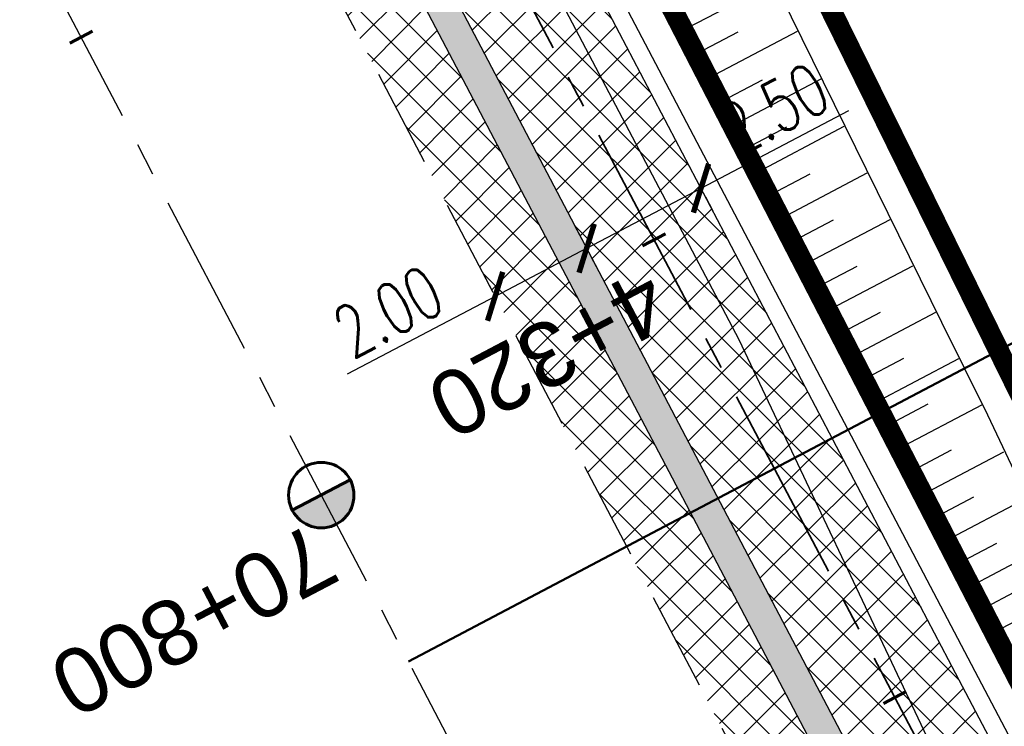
# Model space of a CAD drawing. Header units: metres. Extents: x 7529682 to 7533711, y 5721195 to 5727842.
# Tile 10 of 232: x 7531714 to 7531733, y 5723971 to 5723985. Entities that reach past the tile are written whole.
import ezdxf

# ---------------------------------------------------------------- set-up
doc = ezdxf.new("R2010")
doc.units = ezdxf.units.M
doc.header["$PDMODE"] = 1
doc.header["$PDSIZE"] = 0.3
for name, pattern in [('817-dzialki-09-05-04$0$HIDDEN', [0.375, 0.25, -0.125]), ('ACAD_ISO05W100', [33, 24, -3, 0, -3, 0, -3]), ('CENTER', [50.800000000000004, 31.75, -6.35, 6.35, -6.35]), ('CENTER2', [28.575000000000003, 19.05, -3.175, 3.175, -3.175]), ('HIDDEN', [9.524999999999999, 6.35, -3.175])]:
    doc.linetypes.add(name, pattern=pattern)
for name, color, linetype in [('C-DROGI-SYTUACJA', 7, 'Continuous'), ('C-DROGI-SYTUACJA-ETYKIETY', 7, 'Continuous'), ('D-hatch-pobocza', 131, 'Continuous'), ('D-pobocza', 60, 'Continuous'), ('D-skarpa', 2, 'Continuous'), ('D-skarpa-kreskowanie', 2, 'Continuous'), ('D-wymiary', 1, 'Continuous')]:
    doc.layers.add(name, color=color, linetype=linetype)
for name, color, linetype, lineweight in [('D-bariera-uliczna-typu-B-01', 1, 'FENCELINE1', 30), ('D-krawędzie', 3, 'Continuous', 30), ('D-obrzeża', 2, 'Continuous', 30), ('D-oś', 10, 'CENTER', 30), ('D-pas-drogowy', 7, 'ACAD_ISO05W100', 50), ('Sieci-KD-proj', 4, 'KANDESZCZ_X2', 30)]:
    doc.layers.add(name, color=color, linetype=linetype, lineweight=lineweight)
for name, color, linetype, lineweight, true_color in [('D-hatch-ciag-pieszo-rowerowy', 7, 'Continuous', 13, 0xff9f80), ('D-LR-etap-III', 7, '817-dzialki-09-05-04$0$HIDDEN', 50, 0x00008f), ('D-przekroje-pop', 7, 'Continuous', 50, 0x000099), ('D-ścieki', 7, 'Continuous', 30, 0x0544ff)]:
    doc.layers.add(name, color=color, linetype=linetype, lineweight=lineweight, true_color=true_color)
doc.layers.add('poprzeczki', color=7, linetype='Continuous', true_color=0x0000c7)
doc.styles.add('DIMTEXT', font='simplex.shx', dxfattribs={"width": 0.7})
doc.styles.get("Standard").update_dxf_attribs({"font": 'arial.ttf'})
doc.linetypes.add('FENCELINE1', pattern='A,6.35,-2.54,[133,ltypeshp.shx,S=2.54,R=0,X=-2.54,Y=0],-2.54,25.4', length=36.83)
doc.linetypes.add('KANDESZCZ_X2', pattern='A,4.366477,-0.326302,["kd",DIMTEXT,S=1.28,R=0,X=0,Y=-0.405864],-2.036296,4.465198', length=11.194273)
doc.dimstyles.new('500', dxfattribs={"dimtxt": 1, "dimasz": 0.6999999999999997, "dimexe": 0.2, "dimexo": 0.5, "dimgap": 0.2, "dimtad": 1, "dimrnd": 0.005, "dimzin": 0, "dimdsep": 46, "dimtxsty": 'DIMTEXT', "dimblk": 'ARCHTICK', "dimcen": 0, "dimclrd": 256, "dimclre": 256, "dimclrt": 2, "dimadec": 5, "dimazin": 0, "dimtfac": 1, "dimtofl": 0, "dimtmove": 0, "dimatfit": 3, "dimfxl": 1, "dimtolj": 1, "dimtzin": 0, "dimlwd": -1, "dimlwe": -1, "dimarcsym": 0})
pattern_1 = [(45, (0, 0), (-0.3367596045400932, 0.3367596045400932), []), (135, (0, 0), (-0.3367596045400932, -0.3367596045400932), [])]

# ---------------------------------------------------------------- blocks, each defined once
blk = doc.blocks.new('kilometraz')
at = {"linetype": 'ByBlock', "lineweight": -2}
blk.add_hatch(color=0, dxfattribs=at).paths.add_polyline_path([(0, -0.28125, 0.4142135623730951), (0.28125, 0, 0.4142135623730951), (0, 0.28125)])
at = {"color": 0, "linetype": 'ByBlock', "lineweight": -2}
blk.add_line((0, 0.28125), (0, -0.28125), dxfattribs=at)
blk.add_circle((0, 0), 0.28125, dxfattribs=at)
blk = doc.blocks.new('AeccTickLine')
at = {"color": 0, "linetype": 'ByBlock', "lineweight": -2}
blk.add_line((0, 1), (-3.673819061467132e-16, -1), dxfattribs=at)
blk = doc.blocks.new('_ArchTick')
at = {"color": 0, "linetype": 'ByBlock', "const_width": 0.15}
blk.add_lwpolyline([(-0.5, -0.5), (0.5, 0.5)], dxfattribs=at)
blk = doc.blocks.new('*D80')
at = {"layer": 'D-wymiary', "transparency": 16777216}
for p, q in [((7531724.379916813, 5723980.946295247), (7531724.51943945, 5723980.680713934)), ((7531724.61245454, 5723980.503659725), (7531722.84191245, 5723979.57350882)), ((7531722.609374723, 5723980.016144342), (7531722.74889736, 5723979.750563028)), ((7531722.84191245, 5723979.57350882), (7531719.979536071, 5723978.069764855))]:
    blk.add_line(p, q, dxfattribs=at)
at = {"layer": 'Defpoints', "color": 0, "transparency": 16777216}
for p in [(7531724.61245454, 5723980.503659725), (7531722.84191245, 5723979.57350882), (7531722.84191245, 5723979.57350882)]:
    blk.add_point(p, dxfattribs=at)
at = {"layer": 'D-wymiary', "transparency": 16777216, "xscale": 0.6999999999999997, "yscale": 0.6999999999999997, "zscale": 0.6999999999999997}
for p, rotation in [((7531724.61245454, 5723980.503659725), 27.71510533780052), ((7531722.84191245, 5723979.57350882), 207.7151053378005)]:
    blk.add_blockref('_ArchTick', p, dxfattribs=dict(at, rotation=rotation))
at = {"layer": 'D-wymiary', "color": 2, "transparency": 16777216, "insert": (7531720.775326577, 5723979.27855016), "char_height": 1, "attachment_point": 5, "rotation": 27.71510533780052, "style": 'DIMTEXT'}
blk.add_mtext('\\A1;2.00', dxfattribs=at)
blk = doc.blocks.new('*D90')
at = {"layer": 'D-wymiary', "linetype": 'ByBlock', "transparency": 16777216}
for p, q in [((7531726.824206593, 5723981.665599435), (7531729.686582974, 5723983.169343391)), ((7531724.61245454, 5723980.503659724), (7531726.824206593, 5723981.665599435)), ((7531727.056744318, 5723981.222963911), (7531726.917221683, 5723981.488545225)), ((7531724.844992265, 5723980.061024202), (7531724.705469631, 5723980.326605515))]:
    blk.add_line(p, q, dxfattribs=at)
at = {"layer": 'Defpoints', "color": 0, "linetype": 'ByBlock', "transparency": 16777216}
for p in [(7531726.824206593, 5723981.665599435), (7531726.824206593, 5723981.665599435), (7531724.61245454, 5723980.503659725)]:
    blk.add_point(p, dxfattribs=at)
at = {"layer": 'D-wymiary', "linetype": 'ByBlock', "transparency": 16777216, "xscale": 0.6999999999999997, "yscale": 0.6999999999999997, "zscale": 0.6999999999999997}
for p, rotation in [((7531726.824206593, 5723981.665599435), 27.715105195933), ((7531724.61245454, 5723980.503659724), 207.715105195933)]:
    blk.add_blockref('_ArchTick', p, dxfattribs=dict(at, rotation=rotation))
at = {"layer": 'D-wymiary', "color": 2, "linetype": 'ByBlock', "transparency": 16777216, "insert": (7531728.239686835, 5723983.199937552), "char_height": 1, "attachment_point": 5, "rotation": 27.715105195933, "style": 'DIMTEXT'}
blk.add_mtext('\\A1;2.50', dxfattribs=at)

msp = doc.modelspace()

# ---------------------------------------------------------------- hatches: boundary and pattern name
at = {"layer": 'D-hatch-ciag-pieszo-rowerowy'}
h = msp.add_hatch(dxfattribs=at)
h.set_pattern_fill('ANSI37', color=256, scale=0.15, style=0)
h.set_pattern_definition(pattern_1)
h.paths.add_polyline_path([(7531754.352047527, 5723930.752471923), (7531754.818989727, 5723928.453643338), (7531757.839022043, 5723926.144779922), (7531757.375388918, 5723928.427317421)])
h.paths.add_polyline_path([(7531731.714514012, 5723966.987520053), (7531733.968355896, 5723968.068213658), (7531731.88503071, 5723972.032321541), (7531724.978602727, 5723985.1787061), (7531720.608718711, 5723993.496779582), (7531717.725285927, 5723993.613384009), (7531728.065759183, 5723973.930294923)])
at = {"layer": 'D-hatch-pobocza'}
h = msp.add_hatch(dxfattribs=at)
h.set_pattern_fill('ANSI37', color=256, scale=0.15, style=0)
h.set_pattern_definition(pattern_1)
h.paths.add_polyline_path([(7531641.557825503, 5724137.251755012), (7531638.973820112, 5724135.895878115), (7531641.006768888, 5724132.021778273), (7531664.906257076, 5724087.616922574), (7531677.64401952, 5724064.785715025), (7531683.112433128, 5724054.988140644), (7531686.752875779, 5724048.180044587), (7531695.447538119, 5724031.696667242), (7531703.748818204, 5724015.917210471), (7531709.214143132, 5724005.513965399), (7531719.388607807, 5723986.14687362), (7531726.295217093, 5723973.000144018), (7531732.740794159, 5723960.735633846), (7531735.13, 5723956.19), (7531735.640456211, 5723955.218925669), (7531738.920835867, 5723952.151005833), (7531736.413235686, 5723957.004825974), (7531736.305660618, 5723956.961851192), (7531727.534596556, 5723973.651249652), (7531720.62798727, 5723986.797979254), (7531710.453522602, 5724006.165071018), (7531704.987823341, 5724016.569028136), (7531696.686186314, 5724032.349163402), (7531687.989321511, 5724048.836716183), (7531684.341062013, 5724055.659430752), (7531678.866615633, 5724065.467813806), (7531666.134017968, 5724088.289763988), (7531645.570935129, 5724126.495633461, -0.04489876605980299), (7531643.41488373, 5724131.53862466)])
at = {"layer": 'D-ścieki', "linetype": 'ByBlock', "true_color": 0x00cccc}
h = msp.add_hatch(color=132, dxfattribs=at)
edge = h.paths.add_edge_path()
edge.add_line((7531642.006493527, 5724137.812366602), (7531641.435825, 5724137.627082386))
edge.add_line((7531641.435825, 5724137.627082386), (7531643.414883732, 5724131.538624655))
edge.add_arc((7531672.516090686, 5724140.9979985), 30.5999999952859, 198.0067999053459, 208.2899328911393)
edge.add_line((7531645.57093513, 5724126.495633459), (7531666.134017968, 5724088.289763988))
edge.add_line((7531666.134017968, 5724088.289763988), (7531678.866615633, 5724065.467813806))
edge.add_line((7531678.866615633, 5724065.467813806), (7531684.341062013, 5724055.659430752))
edge.add_line((7531684.341062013, 5724055.659430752), (7531687.989321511, 5724048.836716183))
edge.add_line((7531687.989321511, 5724048.836716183), (7531696.686186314, 5724032.349163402))
edge.add_line((7531696.686186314, 5724032.349163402), (7531704.987823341, 5724016.569028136))
edge.add_line((7531704.987823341, 5724016.569028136), (7531710.453522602, 5724006.165071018))
edge.add_line((7531710.453522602, 5724006.165071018), (7531727.534596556, 5723973.651249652))
edge.add_line((7531727.534596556, 5723973.651249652), (7531736.305660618, 5723956.961851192))
edge.add_line((7531736.305660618, 5723956.961851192), (7531737.415830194, 5723957.405348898))
edge.add_line((7531737.415830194, 5723957.405348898), (7531737.20995598, 5723957.861526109))
edge.add_line((7531737.20995598, 5723957.861526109), (7531736.631995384, 5723957.63063868))
edge.add_line((7531736.631995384, 5723957.63063868), (7531728.065759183, 5723973.930294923))
edge.add_line((7531728.065759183, 5723973.930294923), (7531710.984685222, 5724006.444116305))
edge.add_line((7531710.984685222, 5724006.444116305), (7531705.518825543, 5724016.848378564))
edge.add_line((7531705.518825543, 5724016.848378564), (7531697.217035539, 5724032.628804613))
edge.add_line((7531697.217035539, 5724032.628804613), (7531688.519226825, 5724049.118146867))
edge.add_line((7531688.519226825, 5724049.118146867), (7531684.867617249, 5724055.947126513))
edge.add_line((7531684.867617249, 5724055.947126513), (7531679.390585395, 5724065.760141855))
edge.add_line((7531679.390585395, 5724065.760141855), (7531666.660201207, 5724088.578124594))
edge.add_line((7531666.660201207, 5724088.578124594), (7531646.099271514, 5724126.779993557))
edge.add_arc((7531672.516090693, 5724140.9979985), 30.00000000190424, 198.0067999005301, 208.2899328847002, ccw=False)
edge.add_line((7531643.985495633, 5724131.724102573), (7531642.01237679, 5724137.794286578))
edge.add_arc((7531613.48178165, 5724128.520390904), 29.99999999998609, 18.00679939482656, 18.04311184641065)

# ---------------------------------------------------------------- linework, layer by layer
at = {"layer": 'C-DROGI-SYTUACJA', "color": 10, "linetype": 'CENTER2', "lineweight": 35, "ltscale": 0.2}
msp.add_lwpolyline([(7531614.256663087, 5724194.442743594, -0.04259237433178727), (7531617.002724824, 5724190.14299819), (7531641.086772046, 5724144.244027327, -0.04226225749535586), (7531643.052354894, 5724139.578765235), (7531645.974061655, 5724130.590306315, 0.04489876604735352), (7531648.087837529, 5724125.646197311), (7531669.362691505, 5724086.1178688), (7531687.570882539, 5724053.485485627), (7531733.076127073, 5723967.06731419, 0.08906008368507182), (7531737.423082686, 5723961.49317242), (7531739.516334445, 5723959.616805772, -0.04859652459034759), (7531742.139793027, 5723956.760110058), (7531750.647625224, 5723945.469249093, -0.1118001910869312), (7531754.274373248, 5723937.414485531), (7531757.426190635, 5723921.897601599, 0.2009158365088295), (7531763.939597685, 5723912.314339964), (7531771.973882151, 5723907.081516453, -0.1312281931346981), (7531777.150318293, 5723901.326672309), (7531783.375044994, 5723889.119926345)], format="xyb", dxfattribs=at)
at = {"layer": 'D-bariera-uliczna-typu-B-01', "color": 160, "ltscale": 0.1, "true_color": 0x3d3dff, "flags": 128}
msp.add_lwpolyline([(7531734.96961638, 5723966.915378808), (7531732.194850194, 5723972.195146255), (7531725.288447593, 5723985.341482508), (7531715.113982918, 5724004.708574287), (7531709.648123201, 5724015.112836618), (7531701.344844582, 5724030.896093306), (7531692.642552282, 5724047.39393556), (7531688.975029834, 5724054.252674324), (7531683.485474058, 5724064.088128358), (7531670.765846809, 5724086.886830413), (7531650.215144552, 5724125.06969697, -0.04489876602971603), (7531648.302177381, 5724129.544115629), (7531645.094307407, 5724139.412938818)], format="xyb", dxfattribs=at)
at = {"layer": 'D-krawędzie', "linetype": 'HIDDEN', "ltscale": 0.3, "flags": 128}
msp.add_lwpolyline([(7530572.009999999, 5726166.06), (7530620.380949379, 5726072.761487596), (7530641.555222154, 5726032.007915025), (7530660.960861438, 5725995.070069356), (7530689.128213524, 5725941.540167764), (7530707.335918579, 5725907.031820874), (7530725.255781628, 5725873.092686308), (7530743.969545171, 5725837.653904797), (7530770.526708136, 5725787.119408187), (7530787.864146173, 5725754.266918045), (7530809.897571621, 5725712.541613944), (7530824.739035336, 5725684.389287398), (7530840.856259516, 5725653.693092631), (7530860.675070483, 5725616.154465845), (7530865.283000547, 5725607.394015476), (7530878.050274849, 5725583.079962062), (7530918.171722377, 5725507.178125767), (7530950.162943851, 5725446.305402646), (7530993.419108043, 5725364.264712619), (7531022.766433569, 5725308.719304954), (7531053.80955549, 5725249.872416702), (7531081.165622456, 5725197.874670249), (7531103.902359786, 5725154.540603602), (7531128.123220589, 5725108.448161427), (7531149.3, 5725068.249999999), (7531167.380094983, 5725033.766927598), (7531197.164745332, 5724976.987689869), (7531228.151004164, 5724918.034426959), (7531253.152837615, 5724870.491119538), (7531286.7961686, 5724806.653565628), (7531306.739858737, 5724768.664832), (7531335.094443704, 5724714.652299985), (7531357.3191504, 5724672.438740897), (7531373.644908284, 5724641.454376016), (7531392.161870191, 5724605.998675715), (7531418.480331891, 5724555.852756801), (7531439.726902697, 5724515.582472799), (7531468.399107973, 5724461.077223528), (7531491.782023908, 5724416.527754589), (7531531.990296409, 5724339.832565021), (7531557.226635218, 5724291.658956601), (7531569.851546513, 5724267.577443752), (7531591.375556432, 5724226.547822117), (7531610.003879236, 5724191.103071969), (7531616.882991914, 5724177.998849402), (7531629.984986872, 5724153.025496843), (7531641.006768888, 5724132.021778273), (7531664.906257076, 5724087.616922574), (7531677.64401952, 5724064.785715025), (7531683.112433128, 5724054.988140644), (7531686.752875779, 5724048.180044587), (7531695.447538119, 5724031.696667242), (7531703.748818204, 5724015.917210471), (7531709.214143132, 5724005.513965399), (7531719.388607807, 5723986.14687362), (7531726.295217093, 5723973.000144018), (7531732.740794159, 5723960.735633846), (7531735.13, 5723956.19)], dxfattribs=at)
at = {"layer": 'D-LR-etap-III', "ltscale": 10, "flags": 128}
msp.add_lwpolyline([(7531750.474471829, 5723895.103125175, 0.4, 0.4, 0), (7531750.505, 5723895.13, 0.4, 0.4, 0), (7531682.71, 5724022.92, 0.4, 0.4, 0), (7531619.177023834, 5724147.203692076, 0.4, 0.4, 0), (7531592.308960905, 5724198.48863389, 0.4, 0.4, 0), (7531553.263875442, 5724272.918564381, 0.4, 0.4, 0), (7531504.019999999, 5724366.79, 0.4, 0.4, 0), (7531482.09, 5724407.62, 0.4, 0.4, 0), (7531412.350402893, 5724541.182759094, 0.4, 0.4, 0), (7531388.463669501, 5724586.929768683, 0.4, 0.4, 0), (7531345.12, 5724669.94, 0.4, 0.4, 0), (7531127.66, 5725081.67, 0.4, 0.4, 0), (7531059.253139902, 5725211.040795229, 0.4, 0.4, 0), (7531008.007244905, 5725307.953830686, 0.4, 0.4, 0), (7530964.181635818, 5725390.835555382, 0.4, 0.4, 0), (7530914.557354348, 5725484.683561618, 0.4, 0.4, 0), (7530865.243241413, 5725577.493975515, 0.4, 0.4, 0), (7530840.085257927, 5725624.058651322, 0.4, 0.4, 0), (7530802.559525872, 5725694.924584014, 0.4, 0.4, 0), (7530755.54, 5725787.51, 0.4, 0.4, 0), (7530708.717810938, 5725876.303221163, 0.4, 0.4, 0), (7530695.12, 5725902.09, 0.4, 0.4, 0), (7530642.91397006, 5726001.07839487, 0.4, 0.4, 0), (7530634.934723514, 5726016.146615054, 0.4, 0.4, 0), (7530610.820000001, 5726061.929999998, 0.4, 0.4, 0), (7530610.820000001, 5726061.929999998, 0.4, 0.4, 0), (7530607.21, 5726063.51, 0.4, 0.4, 0), (7530597.42, 5726080.68, 0.4, 0.4, 0), (7530591.16, 5726088.44, 0.4, 0.4, 0), (7530581.28, 5726107.21, 0.4, 0.4, 0), (7530571.29, 5726130.56, 0.4, 0.4, 0), (7530549.554994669, 5726171.527317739, 0.4, 0.4, 0), (7530531.014309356, 5726206.473807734, 0.4, 0.4, 0), (7530516.461208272, 5726236.016618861, 0.4, 0.4, 0), (7530500.798929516, 5726266.141265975, 0.4, 0.4, 0), (7530491.349999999, 5726283.94, 0.4, 0.4, 0), (7530482.4, 5726303.41, 0.4, 0.4, 0), (7530482.4, 5726303.41, 0.4, 0.4, 0), (7530450.41, 5726357.28, 0.4, 0.4, 0), (7530397.759396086, 5726458.499907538, 0.4, 0.4, 0), (7530334.707815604, 5726583.664702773, 0.4, 0.4, 0), (7530303.939274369, 5726645.167943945, 0.4, 0.4, 0), (7530300.509779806, 5726651.777515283, 0.4, 0.4, 0), (7530289.213532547, 5726671.966724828, 0.4, 0.4, 0), (7530281.54, 5726685.57, 0.4, 0.4, 0), (7530261.37085633, 5726724.163374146, 0.4, 0.4, 0), (7530254.03, 5726738.21, 0.4, 0.4, 0), (7530197.219999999, 5726845.06, 0.4, 0.4, 0), (7530194.71, 5726849.15, 0.4, 0.4, 0), (7530195.92, 5726850.75, 0.4, 0.4, 0), (7530170.546669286, 5726892.961489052, 0.4, 0.4, 0), (7530143.174718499, 5726945.065838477, 0.4, 0.4, 0), (7530105.059999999, 5727018.32, 0.4, 0.4, 0), (7530100.059999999, 5727027.16, 0.4, 0.4, 0), (7530062.318670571, 5727099.625398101, 0.4, 0.4, 0), (7530015.378537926, 5727189.420463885, 0.4, 0.4, 0), (7529983.207960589, 5727250.206596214, 0.4, 0.4, 0), (7529953.284293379, 5727306.74720398, 0.4, 0.4, 0), (7529900.67053443, 5727406.15903814, 0.4, 0.4, 0), (7529890.630239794, 5727425.131178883, 0.4, 0.4, 0), (7529875.155383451, 5727454.426350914, 0.4, 0.4, 0), (7529857.560096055, 5727487.787346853, 0.4, 0.4, 0), (7529835.194401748, 5727530.19312405, 0.4, 0.4, 0), (7529811.740544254, 5727574.662079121, 0.4, 0.4, 0), (7529792.101859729, 5727611.922638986, 0.4, 0.4, 0), (7529768.066117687, 5727657.469613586, 0.4, 0.4, 0), (7529755.210566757, 5727682.131373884, 0.4, 0.4, 0), (7529753.309999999, 5727681.13, 0.4, 0.4, 0), (7529739.21, 5727707.77, 0.4, 0.4, 0), (7529735.394745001, 5727711.251990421, 0.4, 0.4, 0), (7529725.42, 5727730.2, 0.4, 0.4, 0), (7529723.55, 5727729.88, 0.4, 0.4, 0), (7529695.566668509, 5727782.932080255, 0.4, 0.4, 0), (7529717.67971874, 5727794.024357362, 0.4, 0.4, 0), (7529736.274870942, 5727758.647400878, 0.4, 0.4, 0), (7529736.274870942, 5727758.647400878, 0.4, 0.4, 0), (7529744.511003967, 5727750.406106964, 0.4, 0.4, 0), (7529744.511003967, 5727750.406106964, 0.4, 0.4, 0), (7529750.282568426, 5727738.549848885, 0.4, 0.4, 0), (7529777.108510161, 5727687.569424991, 0.4, 0.4, 0), (7529796.51537536, 5727651.329932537, 0.4, 0.4, 0), (7529814.937945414, 5727616.793170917, 0.4, 0.4, 0), (7529839.006722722, 5727572.303976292, 0.4, 0.4, 0), (7529860.617626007, 5727532.509108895, 0.4, 0.4, 0), (7529882.348967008, 5727491.504261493, 0.4, 0.4, 0), (7529904.865139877, 5727449.096370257, 0.4, 0.4, 0), (7529920.747384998, 5727418.884773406, 0.4, 0.4, 0), (7529946.676504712, 5727368.547487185, 0.4, 0.4, 0), (7529972.024701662, 5727320.573310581, 0.4, 0.4, 0), (7529987.740014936, 5727290.153392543, 0.4, 0.4, 0), (7529996.497385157, 5727273.661630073, 0.4, 0.4, 0), (7530017.541471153, 5727234.202689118, 0.4, 0.4, 0), (7530033.053657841, 5727204.864166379, 0.4, 0.4, 0), (7530051.622983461, 5727170.222745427, 0.4, 0.4, 0), (7530069.276612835, 5727137.015751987, 0.4, 0.4, 0), (7530089.385386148, 5727097.533639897, 0.4, 0.4, 0), (7530109.712512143, 5727060.746615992, 0.4, 0.4, 0), (7530136.769722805, 5727011.640131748, 0.4, 0.4, 0), (7530162.446686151, 5726962.743777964, 0.4, 0.4, 0), (7530187.674104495, 5726916.992101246, 0.4, 0.4, 0), (7530207.820739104, 5726879.335323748, 0.4, 0.4, 0), (7530230.625609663, 5726834.518686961, 0.4, 0.4, 0), (7530262.288093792, 5726776.61832811, 0.4, 0.4, 0), (7530277.509672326, 5726760.213143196, 0.4, 0.4, 0), (7530286.036865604, 5726744.106684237, 0.4, 0.4, 0), (7530288.097472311, 5726735.884066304, 0.4, 0.4, 0), (7530290.393870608, 5726725.046963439, 0.4, 0.4, 0), (7530296.17664807, 5726713.582980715, 0.4, 0.4, 0), (7530302.726195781, 5726701.18226779, 0.4, 0.4, 0), (7530325.685047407, 5726657.466383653, 0.4, 0.4, 0), (7530343.243978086, 5726623.648592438, 0.4, 0.4, 0), (7530360.229820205, 5726591.746871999, 0.4, 0.4, 0), (7530383.20855044, 5726548.059469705, 0.4, 0.4, 0), (7530406.017875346, 5726503.605514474, 0.4, 0.4, 0), (7530427.464919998, 5726462.620289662, 0.4, 0.4, 0), (7530447.9278544, 5726424.388014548, 0.4, 0.4, 0), (7530471.126878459, 5726379.920667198, 0.4, 0.4, 0), (7530490.501003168, 5726343.033350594, 0.4, 0.4, 0), (7530509.499458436, 5726306.733076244, 0.4, 0.4, 0), (7530529.890269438, 5726267.244072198, 0.4, 0.4, 0), (7530543.852446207, 5726238.990319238, 0.4, 0.4, 0), (7530554.808897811, 5726218.943990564, 0.4, 0.4, 0), (7530559.027108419, 5726212.223286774, 0.4, 0.4, 0), (7530563.060988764, 5726206.409670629, 0.4, 0.4, 0), (7530566.93354971, 5726200.463543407, 0.4, 0.4, 0), (7530569.771022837, 5726194.901501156, 0.4, 0.4, 0), (7530571.47319415, 5726191.282350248, 0.4, 0.4, 0), (7530572.839142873, 5726188.024533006, 0.4, 0.4, 0), (7530575.295071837, 5726182.034664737, 0.4, 0.4, 0), (7530579.736851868, 5726173.306070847, 0.4, 0.4, 0), (7530583.3, 5726167.41, 0.4, 0.4, 0), (7530593.4, 5726163.33, 0.4, 0.4, 0), (7530598.618375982, 5726155.264489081, 0.4, 0.4, 0), (7530608.258304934, 5726140.497132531, 0.4, 0.4, 0), (7530603.269999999, 5726136.83, 0.4, 0.4, 0), (7530606.53, 5726131.84, 0.4, 0.4, 0), (7530604.239057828, 5726124.21679044, 0.4, 0.4, 0), (7530605.847136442, 5726121.630127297, 0.4, 0.4, 0), (7530608.971611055, 5726116.164124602, 0.4, 0.4, 0), (7530618.114293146, 5726097.791111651, 0.4, 0.4, 0), (7530651.213125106, 5726034.959524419, 0.4, 0.4, 0), (7530670.243741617, 5725998.61095082, 0.4, 0.4, 0), (7530698.075474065, 5725945.952624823, 0.4, 0.4, 0), (7530716.505955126, 5725911.3051464, 0.4, 0.4, 0), (7530735.223454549, 5725875.667401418, 0.4, 0.4, 0), (7530752.504235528, 5725842.154920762, 0.4, 0.4, 0), (7530778.310652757, 5725793.501254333, 0.4, 0.4, 0), (7530797.499961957, 5725756.381811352, 0.4, 0.4, 0), (7530812.518974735, 5725728.28874362, 0.4, 0.4, 0), (7530820.039295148, 5725713.160404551, 0.4, 0.4, 0), (7530822.422446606, 5725710.193574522, 0.4, 0.4, 0), (7530833.154893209, 5725688.800634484, 0.4, 0.4, 0), (7530849.629354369, 5725656.158601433, 0.4, 0.4, 0), (7530867.98290276, 5725621.963939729, 0.4, 0.4, 0), (7530872.629809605, 5725612.88760475, 0.4, 0.4, 0), (7530880.354488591, 5725597.594500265, 0.4, 0.4, 0), (7530883.839446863, 5725593.389159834, 0.4, 0.4, 0), (7530891.782113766, 5725587.763349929, 0.4, 0.4, 0), (7530895.038670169, 5725584.280746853, 0.4, 0.4, 0), (7530897.033644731, 5725580.941110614, 0.4, 0.4, 0), (7530900.951646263, 5725579.945856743, 0.4, 0.4, 0), (7530904.80970798, 5725571.977328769, 0.4, 0.4, 0), (7530903.682362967, 5725568.566434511, 0.4, 0.4, 0), (7530908.900614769, 5725558.844845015, 0.4, 0.4, 0), (7530910.252030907, 5725545.671606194, 0.4, 0.4, 0), (7530912.872986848, 5725538.645543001, 0.4, 0.4, 0), (7530945.278171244, 5725478.464284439, 0.4, 0.4, 0), (7530959.692318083, 5725450.24628822, 0.4, 0.4, 0), (7531002.82670893, 5725368.192370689, 0.4, 0.4, 0), (7531044.703532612, 5725290.314293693, 0.4, 0.4, 0), (7531064.098839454, 5725253.212562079, 0.4, 0.4, 0), (7531083.010253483, 5725216.677517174, 0.4, 0.4, 0), (7531113.013137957, 5725158.465613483, 0.4, 0.4, 0), (7531137.364304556, 5725113.07076138, 0.4, 0.4, 0), (7531150.830830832, 5725086.711759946, 0.4, 0.4, 0), (7531159.745663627, 5725076.640848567, 0.4, 0.4, 0), (7531166.309999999, 5725074.58, 0.4, 0.4, 0), (7531172.29, 5725062.58, 0.4, 0.4, 0), (7531170.589828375, 5725055.605912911, 0.4, 0.4, 0), (7531173.732823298, 5725044.080706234, 0.4, 0.4, 0), (7531215.342008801, 5724964.859648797, 0.4, 0.4, 0), (7531238.054496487, 5724921.684649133, 0.4, 0.4, 0), (7531262.389821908, 5724875.282876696, 0.4, 0.4, 0), (7531295.587160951, 5724811.265731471, 0.4, 0.4, 0), (7531348.487908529, 5724712.362812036, 0.4, 0.4, 0), (7531363.740817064, 5724682.68394264, 0.4, 0.4, 0), (7531366.986905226, 5724675.865317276, 0.4, 0.4, 0), (7531382.541261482, 5724646.110625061, 0.4, 0.4, 0), (7531401.299165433, 5724610.874551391, 0.4, 0.4, 0), (7531428.964837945, 5724558.862274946, 0.4, 0.4, 0), (7531449.111202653, 5724520.397801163, 0.4, 0.4, 0), (7531477.292992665, 5724465.831467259, 0.4, 0.4, 0), (7531500.996290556, 5724421.112506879, 0.4, 0.4, 0), (7531512.121834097, 5724400.549045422, 0.4, 0.4, 0), (7531513.78163794, 5724396.757451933, 0.4, 0.4, 0), (7531526.32, 5724379.39, 0.4, 0.4, 0), (7531566.783642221, 5724302.73628205, 0.4, 0.4, 0), (7531578.579156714, 5724282.774819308, 0.4, 0.4, 0), (7531584.232619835, 5724273.111246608, 0.4, 0.4, 0), (7531590.109283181, 5724263.508189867, 0.4, 0.4, 0), (7531593.027899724, 5724258.771479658, 0.4, 0.4, 0), (7531595.711841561, 5724254.226824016, 0.4, 0.4, 0), (7531601.659976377, 5724243.898197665, 0.4, 0.4, 0), (7531606.097733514, 5724235.986407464, 0.4, 0.4, 0), (7531609.382207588, 5724230.799061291, 0.4, 0.4, 0), (7531611.580260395, 5724227.671180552, 0.4, 0.4, 0), (7531612.707802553, 5724225.86410867, 0.4, 0.4, 0), (7531618.665224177, 5724214.480919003, 0.4, 0.4, 0), (7531619.885522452, 5724212.333950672, 0.4, 0.4, 0), (7531620.931818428, 5724210.787064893, 0.4, 0.4, 0), (7531623.518605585, 5724207.111542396, 0.4, 0.4, 0), (7531626.143926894, 5724203.61306897, 0.4, 0.4, 0), (7531632.022984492, 5724196.485954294, 0.4, 0.4, 0), (7531653.949089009, 5724152.617641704, 0.4, 0.4, 0), (7531656.750690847, 5724143.103797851, 0.4, 0.4, 0), (7531659.61440691, 5724133.254504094, 0.4, 0.4, 0), (7531661.627147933, 5724128.646047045, 0.4, 0.4, 0.01093811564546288), (7531674.314987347, 5724101.43546424, 0.4, 0.4, 0), (7531685.137626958, 5724081.408252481, 0.4, 0.4, 0), (7531692.159945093, 5724066.277333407, 0.4, 0.4, 0), (7531699.662164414, 5724051.388120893, 0.4, 0.4, 0), (7531704.480624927, 5724040.808561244, 0.4, 0.4, 0), (7531704.480624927, 5724040.808561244, 0.4, 0.4, 0), (7531704.401251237, 5724037.368913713, 0.4, 0.4, 0), (7531720.383609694, 5724003.441317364, 0.4, 0.4, 0), (7531728.79890528, 5723986.206298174, 0.4, 0.4, 0), (7531733.237926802, 5723977.192631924, 0.4, 0.4, 0), (7531736.750027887, 5723969.505210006, 0.4, 0.4, 0), (7531737.336143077, 5723968.518916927, 0.4, 0.4, 0), (7531738.285051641, 5723967.699360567, 0.4, 0.4, 0), (7531742.180915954, 5723962.346428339, 0.4, 0.4, 0), (7531744.286141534, 5723958.615526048, 0.4, 0.4, 0), (7531755.393260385, 5723944.192617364, 0.4, 0.4, 0), (7531758.69, 5723936.76, 0.4, 0.4, 0), (7531780.08, 5723929.25, 0.4, 0.4, 0), (7531792.611989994, 5723906.337708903, 0.4, 0.4, 0), (7531792.611989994, 5723906.337708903, 0.4, 0.4, 0), (7531756.962094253, 5723883.055323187, 0.4, 0.4, 0), (7531750.46, 5723895.130000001, 0.4, 0.4, 0), (7531750.46, 5723895.130000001, 0, 0, 0)], format="xyseb", dxfattribs=at)
at = {"layer": 'D-obrzeża'}
msp.add_lwpolyline([(7531780.89415394, 5723900.508946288), (7531779.425246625, 5723903.067009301, 0.1186133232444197), (7531777.818070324, 5723904.766880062), (7531765.060392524, 5723913.076104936, -0.2009158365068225), (7531758.546985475, 5723922.659366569), (7531755.443017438, 5723937.940680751, 0.1118001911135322), (7531751.816269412, 5723945.995444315), (7531743.064820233, 5723957.609612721, 0.0485965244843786), (7531740.441361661, 5723960.466308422), (7531738.436547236, 5723962.263400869, -0.08926204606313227), (7531734.082128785, 5723967.851728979), (7531731.88503071, 5723972.032321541), (7531724.978602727, 5723985.1787061), (7531714.804138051, 5724004.545797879), (7531709.33827834, 5724014.950060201), (7531701.035182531, 5724030.73296927), (7531692.33344085, 5724047.229767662), (7531688.667872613, 5724054.084851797), (7531683.179854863, 5724063.917550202), (7531670.458906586, 5724086.71862006), (7531649.906948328, 5724124.903820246, -0.04489876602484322), (7531647.969320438, 5724129.435920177), (7531644.774618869, 5724139.264231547)], format="xyb", dxfattribs=at)
at = {"layer": 'D-oś', "ltscale": 0.1}
msp.add_lwpolyline([(7531812.380848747, 5723798.616780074), (7531655.397024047, 5724097.899918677), (7531637.916099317, 5724130.379189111), (7531626.885633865, 5724151.399455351), (7531613.784040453, 5724176.372042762), (7531606.905700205, 5724189.474794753), (7531588.276149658, 5724224.921883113), (7531566.751706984, 5724265.952329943), (7531554.126292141, 5724290.034803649), (7531528.890461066, 5724338.207443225), (7531488.682972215, 5724414.901138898), (7531465.30154836, 5724459.447768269)], dxfattribs=at)
at = {"layer": 'D-pas-drogowy', "ltscale": 0.2, "flags": 128}
msp.add_lwpolyline([(7531633.018560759, 5724182.834272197, 0.4, 0.4, 0), (7531617.558899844, 5724211.608162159, 0.4, 0.4, 0), (7531566.783642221, 5724302.73628205, 0.4, 0.4, 0), (7531538.419082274, 5724356.469679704, 0.4, 0.4, 0), (7531526.32, 5724379.39, 0.4, 0.4, 0), (7531516.102085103, 5724393.607319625, 0.4, 0.4, 0.001485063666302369), (7531513.78037409, 5724396.837773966, 0.4, 0.4, 0), (7531501.87, 5724413.41, 0.4, 0.4, 0), (7531474.926107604, 5724464.507896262, 0.4, 0.4, 0), (7531446.200436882, 5724518.992313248, 0.4, 0.4, 0), (7531424.962185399, 5724559.262257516, 0.4, 0.4, 0), (7531398.444460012, 5724609.565801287, 0.4, 0.4, 0), (7531379.647455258, 5724645.216004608, 0.4, 0.4, 0), (7531365.23, 5724672.56, 0.4, 0.4, 0), (7531341.305752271, 5724717.915356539, 0.4, 0.4, 0), (7531312.899996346, 5724771.788898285, 0.4, 0.4, 0), (7531292.590923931, 5724810.306502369, 0.4, 0.4, 0), (7531259.391619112, 5724873.271351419, 0.4, 0.4, 0), (7531233.740401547, 5724921.922582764, 0.4, 0.4, 0), (7531203.072738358, 5724980.092044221, 0.4, 0.4, 0), (7531173.471398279, 5725036.225177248, 0.4, 0.4, 0), (7531168.269999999, 5725046.09, 0.4, 0.4, 0), (7531172.29, 5725062.58, 0.4, 0.4, 0), (7531166.309999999, 5725074.58, 0.4, 0.4, 0), (7531150.32, 5725079.6, 0.4, 0.4, 0), (7531141.5, 5725096.43, 0.4, 0.4, 0), (7531109.311735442, 5725157.814415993, 0.4, 0.4, 0), (7531086.641300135, 5725201.047918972, 0.4, 0.4, 0), (7531059.198258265, 5725253.383662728, 0.4, 0.4, 0), (7531028.206828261, 5725312.48946212, 0.4, 0.4, 0), (7530999.104694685, 5725367.990143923, 0.4, 0.4, 0), (7530956.247527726, 5725449.724815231, 0.4, 0.4, 0), (7530924.397774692, 5725510.463768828, 0.4, 0.4, 0), (7530897.509999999, 5725561.74, 0.4, 0.4, 0), (7530894.46, 5725566.14, 0.4, 0.4, 0), (7530892.16, 5725570.49, 0.4, 0.4, 0), (7530869.362688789, 5725613.307018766, 0.4, 0.4, 0), (7530861.693971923, 5725627.704613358, 0.4, 0.4, 0), (7530852.74, 5725644.52, 0.4, 0.4, 0), (7530831.509999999, 5725684.2, 0.4, 0.4, 0), (7530811.13, 5725722.52, 0.4, 0.4, 0), (7530792.3476413, 5725757.940652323, 0.4, 0.4, 0), (7530768.03, 5725803.8, 0.4, 0.4, 0), (7530748.768542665, 5725840.178507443, 0.4, 0.4, 0), (7530727.7, 5725879.97, 0.4, 0.4, 0), (7530712.0981582, 5725909.54523909, 0.4, 0.4, 0), (7530693.644105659, 5725944.645156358, 0.4, 0.4, 0), (7530665.702224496, 5725997.538976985, 0.4, 0.4, 0), (7530641.759999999, 5726042.88, 0.4, 0.4, 0), (7530616.5, 5726091.48, 0.4, 0.4, 0), (7530604.628439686, 5726114.319880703, 0.4, 0.4, -0.007762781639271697), (7530602.5, 5726118.43, 0.4, 0.4, 0), (7530603.992037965, 5726123.394821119, 0.4, 0.4, 0), (7530606.53, 5726131.84, 0.4, 0.4, 0), (7530603.269999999, 5726136.83, 0.4, 0.4, 0), (7530593.775620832, 5726151.368713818, 0.4, 0.4, 0), (7530590.202637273, 5726156.84001263, 0.4, 0.4, 0), (7530583.3, 5726167.41, 0.4, 0.4, 0), (7530580.578343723, 5726170.427567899, 0.4, 0.4, 0), (7530575.849999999, 5726175.67, 0.4, 0.4, 0), (7530569.009999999, 5726186.66, 0.4, 0.4, 0), (7530562.555322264, 5726199.189409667, 0.4, 0.4, 0), (7530555.67, 5726211.39, 0.4, 0.4, 0), (7530548.29, 5726224.23, 0.4, 0.4, 0), (7530540.58, 5726237.71, 0.4, 0.4, 0), (7530532.679999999, 5726252.65, 0.4, 0.4, 0), (7530524.059999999, 5726269.35, 0.4, 0.4, 0), (7530502.82, 5726309.91, 0.4, 0.4, 0), (7530488.83, 5726336.63, 0.4, 0.4, 0), (7530466.03, 5726380.16, 0.4, 0.4, 0), (7530438.469999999, 5726432.77, 0.4, 0.4, 0), (7530424.53, 5726459.09, 0.4, 0.4, 0), (7530401.63, 5726502.97, 0.4, 0.4, 0), (7530383.38, 5726538.06, 0.4, 0.4, 0), (7530353.969999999, 5726593.52, 0.4, 0.4, 0), (7530338.469999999, 5726622.74, 0.4, 0.4, 0), (7530322.009999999, 5726653.88, 0.4, 0.4, 0), (7530297.54, 5726700.33, 0.4, 0.4, 0), (7530287.38, 5726719.6, 0.4, 0.4, 0), (7530285.94993921, 5726722.315508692, 0.4, 0.4, 0), (7530280.259999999, 5726733.12, 0.4, 0.4, 0), (7530266.73, 5726758.74, 0.4, 0.4, 0), (7530260.42, 5726770.47, 0.4, 0.4, 0), (7530253.25, 5726783.82, 0.4, 0.4, 0), (7530244.95, 5726799.33, 0.4, 0.4, 0), (7530239.389999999, 5726808.49, 0.4, 0.4, 0), (7530238.29, 5726807.9, 0.4, 0.4, 0), (7530218.11, 5726850.67, 0.4, 0.4, 0), (7530175.906646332, 5726928.168028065, 0.4, 0.4, 0), (7530096.679999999, 5727076.15, 0.4, 0.4, 0), (7530094.679999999, 5727079.89, 0.4, 0.4, 0), (7530064.59693469, 5727135.522637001, 0.4, 0.4, 0), (7530046.730970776, 5727168.8921561, 0.4, 0.4, 0), (7530025.803045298, 5727208.461374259, 0.4, 0.4, 0), (7530012.846501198, 5727232.979315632, 0.4, 0.4, 0), (7529994.15, 5727268.45, 0.4, 0.4, 0), (7529981.670868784, 5727291.93018666, 0.4, 0.4, 0), (7529949.889999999, 5727351.73, 0.4, 0.4, 0), (7529924.75, 5727399.03, 0.4, 0.4, 0), (7529915.515824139, 5727417.099754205, 0.4, 0.4, 0), (7529885.83, 5727475.19, 0.4, 0.4, 0), (7529862.559999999, 5727519.97, 0.4, 0.4, 0), (7529852.984923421, 5727538.191086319, 0.4, 0.4, 0), (7529836.513084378, 5727569.51130111, 0.4, 0.4, 0), (7529815.36890814, 5727609.140983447, 0.4, 0.4, 0), (7529792.795203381, 5727651.247499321, 0.4, 0.4, 0), (7529774.199114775, 5727685.858348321, 0.4, 0.4, 0), (7529746.966026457, 5727736.059440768, 0.4, 0.4, 0), (7529733.92, 5727757.62, 0.4, 0.4, 0), (7529708.607472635, 5727806.388536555, 0.4, 0.4, 0), (7529688.491967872, 5727796.344621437, 0.4, 0.4, 0), (7529723.55, 5727729.88, 0.4, 0.4, 0), (7529725.42, 5727730.2, 0.4, 0.4, 0), (7529735.38, 5727711.28, 0.4, 0.4, 0), (7529739.21, 5727707.77, 0.4, 0.4, 0), (7529753.309999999, 5727681.13, 0.4, 0.4, 0), (7529755.178396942, 5727682.114424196, 0.4, 0.4, 0), (7529792.101859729, 5727611.922638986, 0.4, 0.4, 0), (7529811.740544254, 5727574.662079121, 0.4, 0.4, 0), (7529835.194401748, 5727530.19312405, 0.4, 0.4, 0), (7529857.560096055, 5727487.787346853, 0.4, 0.4, 0), (7529875.155383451, 5727454.426350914, 0.4, 0.4, 0), (7529890.630239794, 5727425.131178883, 0.4, 0.4, 0), (7529900.67053443, 5727406.15903814, 0.4, 0.4, 0), (7529953.284293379, 5727306.74720398, 0.4, 0.4, 0), (7529983.207960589, 5727250.206596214, 0.4, 0.4, 0), (7530015.378537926, 5727189.420463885, 0.4, 0.4, 0), (7530062.318670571, 5727099.625398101, 0.4, 0.4, 0), (7530100.059999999, 5727027.16, 0.4, 0.4, 0), (7530105.059999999, 5727018.32, 0.4, 0.4, 0), (7530143.174718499, 5726945.065838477, 0.4, 0.4, 0), (7530170.546669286, 5726892.961489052, 0.4, 0.4, 0), (7530195.92, 5726850.75, 0.4, 0.4, 0), (7530194.71, 5726849.15, 0.4, 0.4, 0), (7530197.219999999, 5726845.06, 0.4, 0.4, 0), (7530254.03, 5726738.21, 0.4, 0.4, 0), (7530261.37085633, 5726724.163374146, 0.4, 0.4, 0), (7530281.54, 5726685.57, 0.4, 0.4, 0), (7530289.213532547, 5726671.966724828, 0.4, 0.4, 0), (7530300.509779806, 5726651.777515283, 0.4, 0.4, 0), (7530303.939274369, 5726645.167943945, 0.4, 0.4, 0), (7530334.707815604, 5726583.664702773, 0.4, 0.4, 0), (7530397.759396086, 5726458.499907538, 0.4, 0.4, 0), (7530450.41, 5726357.28, 0.4, 0.4, 0), (7530482.4, 5726303.41, 0.4, 0.4, 0), (7530483.687990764, 5726301.003383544, 0.4, 0.4, 0), (7530491.349999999, 5726283.94, 0.4, 0.4, 0), (7530512.67, 5726243.78, 0.4, 0.4, 0), (7530529.429999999, 5726209.46, 0.4, 0.4, 0), (7530571.29, 5726130.56, 0.4, 0.4, 0), (7530581.28, 5726107.21, 0.4, 0.4, 0), (7530591.16, 5726088.44, 0.4, 0.4, 0), (7530597.42, 5726080.68, 0.4, 0.4, 0), (7530607.21, 5726063.51, 0.4, 0.4, 0), (7530610.820000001, 5726061.929999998, 0.4, 0.4, 0), (7530634.934723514, 5726016.146615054, 0.4, 0.4, 0), (7530642.91397006, 5726001.07839487, 0.4, 0.4, 0), (7530695.12, 5725902.09, 0.4, 0.4, 0), (7530708.717810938, 5725876.303221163, 0.4, 0.4, 0), (7530755.54, 5725787.51, 0.4, 0.4, 0), (7530802.559525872, 5725694.924584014, 0.4, 0.4, 0), (7530840.085257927, 5725624.058651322, 0.4, 0.4, 0), (7530865.243241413, 5725577.493975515, 0.4, 0.4, 0), (7530914.557354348, 5725484.683561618, 0.4, 0.4, 0), (7530964.181635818, 5725390.835555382, 0.4, 0.4, 0), (7531008.007244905, 5725307.953830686, 0.4, 0.4, 0), (7531059.253139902, 5725211.040795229, 0.4, 0.4, 0), (7531127.66, 5725081.67, 0.4, 0.4, 0), (7531345.12, 5724669.94, 0.4, 0.4, 0), (7531388.463669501, 5724586.929768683, 0.4, 0.4, 0), (7531412.350402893, 5724541.182759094, 0.4, 0.4, 0), (7531482.09, 5724407.62, 0.4, 0.4, 0), (7531504.019999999, 5724366.79, 0.4, 0.4, 0), (7531519.374444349, 5724337.520497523, 0.4, 0.4, 0), (7531563.748815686, 5724252.931583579, 0.4, 0.4, 0), (7531602.175111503, 5724179.681224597, 0.4, 0.4, 0), (7531619.177023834, 5724147.203692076, 0.4, 0.4, 0), (7531625.038493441, 5724135.63500206, 0.4, 0.4, 0), (7531656.796442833, 5724073.31633882, 0.4, 0.4, 0), (7531675.12, 5724037.36, 0.4, 0.4, 0), (7531682.71, 5724022.92, 0.4, 0.4, 0), (7531705.565196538, 5723979.810545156, 0.4, 0.4, 0), (7531736.605941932, 5723921.261514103, 0.4, 0.4, 0), (7531750.46, 5723895.130000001, 0.4, 0.4, 0), (7531740.769999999, 5723886.56, 0.4, 0.4, 0), (7531732.86, 5723885, 0.4, 0.4, 0), (7531722.179999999, 5723887.77, 0.4, 0.4, 0), (7531729.87, 5723862.17, 0.4, 0.4, 0), (7531742.92, 5723861.93, 0.4, 0.4, 0), (7531763.71, 5723859.52, 0.4, 0.4, 0), (7531768.42, 5723854.12, 0.4, 0.4, 0), (7531787.42, 5723817.97, 0.4, 0.4, 0), (7531795.57, 5723809.82, 0.4, 0.4, 0), (7531816.346897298, 5723819.850397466, 0.4, 0.4, 0), (7531816.346897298, 5723819.850397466, 0.4, 0.4, 0), (7531805.059999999, 5723843.23, 0.4, 0.4, 0), (7531803.61, 5723886.23, 0.4, 0.4, 0), (7531803.61, 5723886.23, 0.4, 0.4, 0), (7531780.08, 5723929.25, 0.4, 0.4, 0), (7531758.69, 5723936.76, 0.4, 0.4, 0), (7531749.3590272, 5723946.412126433, 0.4, 0.4, 0), (7531742.71, 5723953.29, 0.4, 0.4, 0), (7531735.177368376, 5723967.877529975, 0.4, 0.4, 0), (7531722.37, 5723992.68, 0.4, 0.4, 0), (7531705.041669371, 5724030.885563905, 0.4, 0.4, 0), (7531699.469999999, 5724043.17, 0.4, 0.4, 0), (7531692.69, 5724058.11, 0.4, 0.4, 0), (7531679.672010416, 5724084.016803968, 0.4, 0.4, 0), (7531674.55, 5724094.21, 0.4, 0.4, 0), (7531666.633166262, 5724114.002855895, 0.4, 0.4, 0), (7531649, 5724153.82, 0.4, 0.4, 0), (7531641.49, 5724149.34, 0.4, 0.4, 0), (7531626.04, 5724179.34, 0.4, 0.4, 0), (7531633.03, 5724182.84, 0, 0, 0)], format="xyseb", dxfattribs=at)
at = {"layer": 'D-pobocza'}
msp.add_lwpolyline([(7531735.52251396, 5723966.409309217), (7531735.521202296, 5723967.335125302), (7531735.119785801, 5723968.010504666), (7531734.925467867, 5723968.396591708), (7531732.770265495, 5723972.497466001), (7531725.863873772, 5723985.643781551), (7531715.689409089, 5724005.010873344), (7531710.223415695, 5724015.415389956), (7531701.919931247, 5724031.199037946), (7531693.216616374, 5724047.698818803), (7531689.545464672, 5724054.564344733), (7531684.053095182, 5724064.40483999), (7531671.335878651, 5724087.199221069), (7531650.787508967, 5724125.377753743, -0.04489876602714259), (7531648.920340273, 5724129.745050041), (7531645.699301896, 5724139.65438505)], format="xyb", dxfattribs=at)
at = {"layer": 'D-przekroje-pop', "extrusion": (0.4659227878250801, -0.8848253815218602, 0)}
for elevation in [-1555515.641171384, -1555507.363591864]:
    msp.add_lwpolyline([(9331210.286026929, 0), (9331195.286026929, 0), (9331187.286026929, 0)], dxfattribs=dict(at, elevation=elevation))
at = {"layer": 'D-skarpa', "linetype": 'Continuous', "elevation": -1.522202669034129}
msp.add_lwpolyline([(7531722.604200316, 5723997.005301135), (7531725.290356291, 5723991.638752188), (7531726.210670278, 5723989.863029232), (7531727.068804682, 5723988.054564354), (7531727.939950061, 5723986.25295067), (7531731.475129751, 5723979.073139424), (7531731.921836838, 5723978.178195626), (7531732.365817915, 5723977.281816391), (7531736.221678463, 5723969.140699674), (7531736.221678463, 5723969.140699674), (7531736.615693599, 5723968.289873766), (7531736.766008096, 5723967.068708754)], dxfattribs=at)
at = {"layer": 'D-skarpa-kreskowanie', "linetype": 'Continuous'}
for p, q in [((7531726.376701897, 5723984.667613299, -0.2661622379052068), (7531728.229380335, 5723985.643178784, -1.66212209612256)), ((7531726.620593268, 5723984.204443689, -0.2802479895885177), (7531727.540644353, 5723984.688915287, -0.9734899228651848)), ((7531726.86448464, 5723983.74127408, -0.2943337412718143), (7531728.692010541, 5723984.703594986, -1.671341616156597)), ((7531727.105064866, 5723983.284392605, -0.3082282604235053), (7531728.012625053, 5723983.762286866, -0.9920585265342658)), ((7531727.345645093, 5723982.827511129, -0.3221227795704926), (7531729.148359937, 5723983.776767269, -1.680435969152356)), ((7531727.591541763, 5723982.381351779, -0.3422955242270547), (7531728.486780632, 5723982.852758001, -1.016841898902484)), ((7531727.817642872, 5723981.924782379), (7531729.595883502, 5723982.861151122, -1.339872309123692)), ((7531728.051735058, 5723981.480222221, -0.01351980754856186), (7531728.934819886, 5723981.945228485, -0.6789083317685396)), ((7531728.285827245, 5723981.035662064, -0.02703961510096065), (7531730.039925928, 5723981.959318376, -1.348721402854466)), ((7531728.518788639, 5723980.593249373, -0.04049411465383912), (7531729.389831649, 5723981.051914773, -0.6968093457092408)), ((7531728.751750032, 5723980.150836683, -0.05394861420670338), (7531730.481823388, 5723981.06184197, -1.357527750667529)), ((7531728.982588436, 5723979.707308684), (7531729.841618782, 5723980.159648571, -0.6472639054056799)), ((7531729.215549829, 5723979.264895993, -0.01345449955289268), (7531730.921597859, 5723980.163250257, -1.298930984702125)), ((7531729.448511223, 5723978.822483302, -0.02690899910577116), (7531730.295528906, 5723979.268497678, -0.6651215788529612)), ((7531729.681472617, 5723978.380070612, -0.04036349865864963), (7531731.36349532, 5723979.265773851, -1.307737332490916)), ((7531729.914434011, 5723977.937657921, -0.05381799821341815), (7531730.750106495, 5723978.377698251, -0.6834821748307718)), ((7531730.147395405, 5723977.49524523, -0.06727249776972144), (7531731.809132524, 5723978.370266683, -1.319361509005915)), ((7531730.393692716, 5723977.059838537, -0.5041315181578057), (7531731.219379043, 5723977.494620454, -1.126271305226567)), ((7531730.62665411, 5723976.617425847, -0.5175860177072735), (7531732.267055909, 5723977.481212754, -1.7535992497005)), ((7531730.859615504, 5723976.175013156, -0.5310405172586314), (7531731.672172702, 5723976.602881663, -1.14328774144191)), ((7531731.073317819, 5723975.722459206, 0.06727249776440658), (7531732.679685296, 5723976.568324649, -1.143096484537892)), ((7531731.306279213, 5723975.280046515, 0.05381799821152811), (7531732.100089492, 5723975.698043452, -0.5443037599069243)), ((7531731.539240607, 5723974.837633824, 0.04036349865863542), (7531733.108114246, 5723975.663756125, -1.141754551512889)), ((7531731.772202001, 5723974.395221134, 0.02690899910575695), (7531732.54726536, 5723974.803346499, -0.5570872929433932)), ((7531732.005163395, 5723973.952808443, 0.01345449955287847), (7531733.536543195, 5723974.759187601, -1.140412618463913)), ((7531732.238124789, 5723973.510395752), (7531732.99444123, 5723973.908649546, -0.5698708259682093)), ((7531732.471086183, 5723973.067983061, -0.01345449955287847), (7531733.964972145, 5723973.854619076, -1.139070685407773))]:
    msp.add_line(p, q, dxfattribs=at)
at = {"layer": 'D-ścieki'}
msp.add_lwpolyline([(7531688.519226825, 5724049.118146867), (7531697.217035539, 5724032.628804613), (7531705.518825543, 5724016.848378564), (7531710.984685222, 5724006.444116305), (7531721.159149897, 5723987.077024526), (7531728.065759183, 5723973.930294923), (7531736.631995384, 5723957.63063868), (7531737.20995598, 5723957.861526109), (7531737.415830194, 5723957.405348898), (7531736.305660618, 5723956.961851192), (7531727.534596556, 5723973.651249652), (7531720.62798727, 5723986.797979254), (7531710.453522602, 5724006.165071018), (7531704.987823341, 5724016.569028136), (7531696.686186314, 5724032.349163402), (7531687.989321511, 5724048.836716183)], dxfattribs=at)
at = {"layer": 'Sieci-KD-proj', "ltscale": 0.7, "flags": 128}
msp.add_lwpolyline([(7531506.529044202, 5724396.605571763), (7531510.680585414, 5724396.767861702), (7531518.174499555, 5724374.538481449), (7531526.012943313, 5724359.555892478), (7531537.352309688, 5724337.954601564), (7531552.218784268, 5724309.651622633), (7531564.450088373, 5724286.205363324), (7531574.31042361, 5724267.349613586), (7531591.209177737, 5724235.13471978), (7531606.38896986, 5724206.139190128), (7531610.933483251, 5724198.782623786), (7531616.745231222, 5724187.706700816, -0.1989122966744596), (7531616.765988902, 5724187.478030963), (7531616.644249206, 5724187.087485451, 0.1989122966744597), (7531616.665006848, 5724186.858815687), (7531627.418254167, 5724166.365473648), (7531638.171501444, 5724145.872131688, 0.1989124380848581), (7531638.347873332, 5724145.725115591), (7531638.73841886, 5724145.60337589, -0.1989124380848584), (7531638.914790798, 5724145.45635971), (7531644.76737073, 5724134.302619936), (7531648.018650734, 5724127.047733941), (7531660.609994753, 5724103.647365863), (7531676.602066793, 5724074.256248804), (7531694.711868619, 5724041.321096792), (7531705.944865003, 5724019.854161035), (7531727.553291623, 5723978.741005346), (7531737.714085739, 5723957.279628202), (7531739.251302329, 5723963.843901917)], format="xyb", dxfattribs=at)

# ---------------------------------------------------------------- block references
at = {"layer": 'C-DROGI-SYTUACJA-ETYKIETY', "color": 2, "linetype": 'Continuous', "lineweight": 60, "xscale": 0.25, "yscale": 0.25, "zscale": 0.25, "rotation": 297.6784843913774}
msp.add_blockref('AeccTickLine', (7531714.833847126, 5723984.586085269), dxfattribs=at)
at = {"layer": 'C-DROGI-SYTUACJA-ETYKIETY', "color": 10, "linetype": 'Continuous', "lineweight": 60, "xscale": 2.249999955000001, "yscale": 2.249999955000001, "zscale": 2.249999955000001, "rotation": 297.6784843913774}
msp.add_blockref('kilometraz', (7531719.478942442, 5723975.73040407), dxfattribs=at)
at = {"layer": 'poprzeczki', "color": 2, "linetype": 'Continuous', "lineweight": 60, "xscale": 0.25, "yscale": 0.25, "zscale": 0.25, "rotation": 297.7699596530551}
for p in [(7531725.915359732, 5723980.666195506), (7531730.57458761, 5723971.817941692)]:
    msp.add_blockref('AeccTickLine', p, dxfattribs=at)

# ---------------------------------------------------------------- texts
at = {"layer": 'C-DROGI-SYTUACJA-ETYKIETY', "color": 2}
for s, rotation, p in [('4+320', 207.7699596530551, (7531725.758271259, 5723980.159664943)), ('70+800', 207.6784843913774, (7531719.321045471, 5723975.22412495))]:
    msp.add_text(s, height=1.25, rotation=rotation, dxfattribs=at).set_placement(p)

# ---------------------------------------------------------------- dimensions: what is measured, and where the dimension line sits
at = {"layer": 'D-wymiary', "linetype": 'ByBlock'}
dim = msp.add_aligned_dim(p1=(7531724.61245454, 5723980.503659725), p2=(7531726.824206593, 5723981.665599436), distance=-8.24472866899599e-10, dimstyle='500', dxfattribs=at)
dim.commit()
dim.dimension.update_dxf_attribs({"geometry": '*D90', "text_midpoint": (7531728.239686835, 5723983.199937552)})
at = {"layer": 'D-wymiary'}
dim = msp.add_aligned_dim(p1=(7531724.61245454, 5723980.503659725), p2=(7531722.84191245, 5723979.57350882), distance=0, dimstyle='500', dxfattribs=at)
dim.commit()
dim.dimension.update_dxf_attribs({"geometry": '*D80', "text_midpoint": (7531720.775326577, 5723979.27855016)})

doc.saveas('drawing.dxf')
